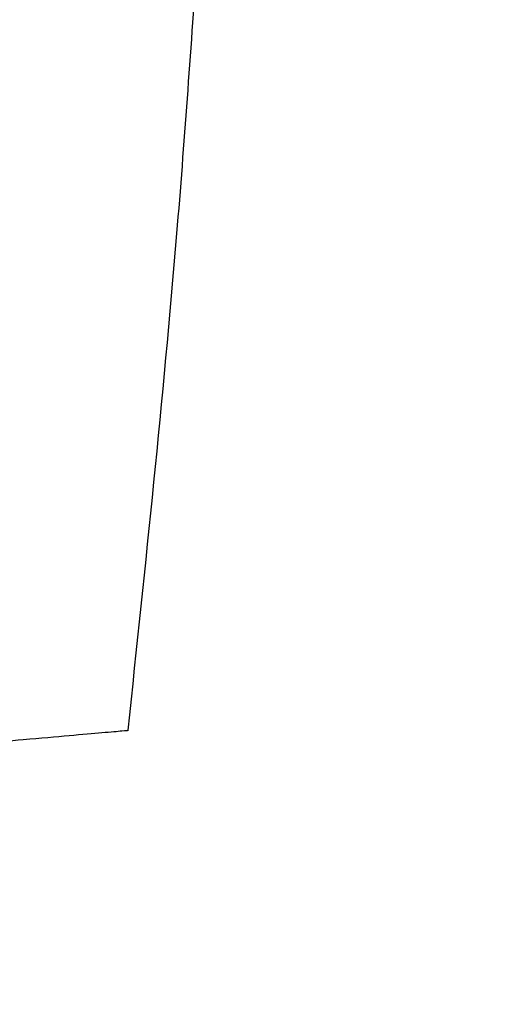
# Model space of a CAD drawing. Header units: millimetres. Extents: x -3.03 to 0.78, y -0.23 to 0.59.
# Tile 8 of 165: x -0.0057 to 0.0198, y 0.0206 to 0.0737. Entities that reach past the tile are written whole.
import ezdxf

# ---------------------------------------------------------------- set-up
doc = ezdxf.new("R2010")
doc.units = ezdxf.units.MM

msp = doc.modelspace()

# ---------------------------------------------------------------- linework, layer by layer
at = {"color": 7, "linetype": 'Continuous', "lineweight": 25}
for points, knots in [([(0.0001934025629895, 0.0353667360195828), (0.001141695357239, 0.0442944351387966), (0.0026050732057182, 0.0580714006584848), (0.0035756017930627, 0.0718909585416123), (0.0039172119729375, 0.0767552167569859)], [0, 0, 0, 0, 0.6480163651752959, 1, 1, 1, 1]), ([(0.1077553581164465, -0.0241808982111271), (0.1077553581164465, -0.0241808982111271), (0.107755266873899, -0.0241808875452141), (0.107755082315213, -0.0241808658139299), (-0.4840290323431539, 0.0455001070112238), (0.1077553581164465, -0.0241808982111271), (0.1077553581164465, -0.0241808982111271)], [0, 0, 0, 0, 3.7424191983e-06, 3.7424191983e-06, 3.7424191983e-06, 4.0201166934e-06, 4.0201166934e-06, 4.0201166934e-06, 4.0201166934e-06]), ([(-0.0107730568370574, 0.0344046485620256), (-0.0097880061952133, 0.0344908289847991), (-0.0078161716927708, 0.034663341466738), (-0.0051846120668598, 0.0348935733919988), (-0.0028723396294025, 0.0350958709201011), (-0.0011054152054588, 0.0352504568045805), (7.4529946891e-06, 0.0353478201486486), (0.0001411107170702, 0.0353595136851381), (0.0002076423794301, 0.0353653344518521)], [0, 0, 0, 0, 0.1410278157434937, 0.2823037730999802, 0.4609787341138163, 0.6401579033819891, 0.8208790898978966, 1, 1, 1, 1])]:
    msp.add_open_spline(points, degree=3, knots=knots, dxfattribs=at)

doc.saveas('drawing.dxf')
